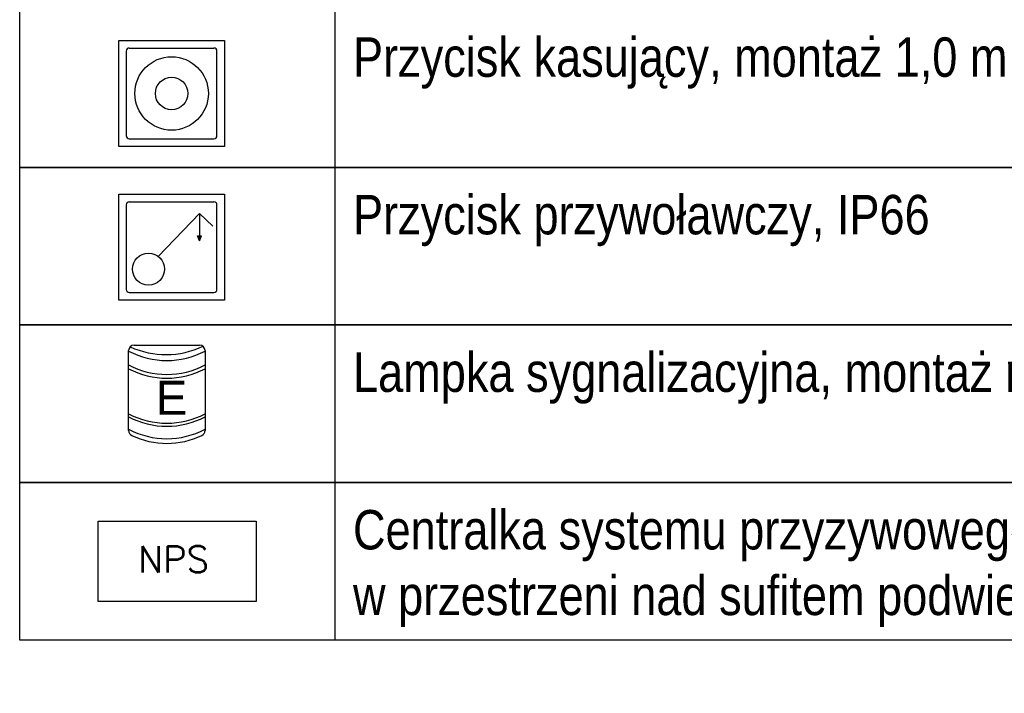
# Model space of a CAD drawing. Header units: metres. Extents: x 10441 to 19716, y -6570 to 1447.
# Tile 130 of 136: x 19096 to 19471, y -3671 to -3414. Entities that reach past the tile are written whole.
import ezdxf

# ---------------------------------------------------------------- set-up
doc = ezdxf.new("R2010")
doc.units = ezdxf.units.M
doc.header["$MEASUREMENT"] = 0
doc.layers.add('EB_gniazda', color=1, linetype='Continuous')
doc.layers.add('EB_opis', color=7, linetype='Continuous')
doc.layers.add('EB_NPS', color=5, linetype='Continuous', lineweight=5)
doc.styles.add('ARIAL', font='arial.ttf')
doc.styles.get("Standard").update_dxf_attribs({"font": 'txt.shx'})

# ---------------------------------------------------------------- blocks, each defined once
blk = doc.blocks.new('przywolanie')
at = {"layer": 'EB_NPS', "lineweight": 30}
blk.add_hatch(color=256, dxfattribs=at).paths.add_polyline_path([(-90212293.54, -54775368.29), (-90212292.76, -54775368.29), (-90212293.54, -54775370.15), (-90212294.32, -54775368.29)])
for p, q in [((-90212324.36, -54775392.78), (-90212324.36, -54775352.46)), ((-90212324.36, -54775352.46), (-90212284.04, -54775352.46)), ((-90212284.04, -54775352.46), (-90212284.04, -54775392.78)), ((-90212321.48, -54775356.49), (-90212321.48, -54775388.75)), ((-90212320.33, -54775355.34), (-90212288.07, -54775355.34)), ((-90212286.92, -54775388.75), (-90212286.92, -54775356.49)), ((-90212309.31, -54775376.11), (-90212293.54, -54775359.8)), ((-90212293.54, -54775359.8), (-90212288.51, -54775364.67)), ((-90212293.54, -54775359.8), (-90212293.54, -54775370.15)), ((-90212293.54, -54775370.15), (-90212294.32, -54775368.29)), ((-90212294.32, -54775368.29), (-90212293.54, -54775368.29)), ((-90212293.54, -54775368.29), (-90212292.76, -54775368.29)), ((-90212293.54, -54775370.15), (-90212292.76, -54775368.29)), ((-90212320.33, -54775389.9), (-90212288.07, -54775389.9)), ((-90212284.04, -54775392.78), (-90212324.36, -54775392.78))]:
    blk.add_line(p, q, dxfattribs=at)
blk.add_circle((-90212313, -54775380.97), 6.1, dxfattribs=at)
for centre, start, end in [((-90212320.33, -54775356.49), 90, 180), ((-90212288.07, -54775356.49), 0, 90), ((-90212320.33, -54775388.75), 180, 270), ((-90212288.07, -54775388.75), 270, 0)]:
    blk.add_arc(centre, 1.15, start, end, dxfattribs=at)
blk = doc.blocks.new('kasownik')
at = {"layer": 'EB_NPS', "lineweight": 30}
for p, q in [((-90212301.44, -54775449.67), (-90212301.44, -54775409.35)), ((-90212301.44, -54775409.35), (-90212261.12, -54775409.35)), ((-90212261.12, -54775409.35), (-90212261.12, -54775449.67)), ((-90212298.56, -54775413.38), (-90212298.56, -54775445.63)), ((-90212297.41, -54775412.23), (-90212265.15, -54775412.23)), ((-90212264, -54775445.63), (-90212264, -54775413.38)), ((-90212297.41, -54775446.79), (-90212265.15, -54775446.79)), ((-90212261.12, -54775449.67), (-90212301.44, -54775449.67))]:
    blk.add_line(p, q, dxfattribs=at)
for radius in [13.99, 6.18]:
    blk.add_circle((-90212281.28, -54775429.51), radius, dxfattribs=at)
for centre, start, end in [((-90212297.41, -54775413.38), 90, 180), ((-90212265.15, -54775413.38), 0, 90), ((-90212297.41, -54775445.63), 180, 270), ((-90212265.15, -54775445.63), 270, 0)]:
    blk.add_arc(centre, 1.15, start, end, dxfattribs=at)
blk = doc.blocks.new('lmppp')
at = {"layer": 'EB_NPS', "lineweight": 30}
for p, q in [((-90190565.61, -54780734.12), (-90190565.61, -54780673.26)), ((-90190561.46, -54780669.11), (-90190511.59, -54780669.11)), ((-90190507.45, -54780673.26), (-90190507.45, -54780734.12))]:
    blk.add_line(p, q, dxfattribs=at)
for centre, radius, start, end in [((-90190561.46, -54780673.26), 4.15, 90, 180), ((-90190536.53, -54780618.43), 62.35, 242.19724, 297.80276), ((-90190537.16, -54780611.39), 64.92, 245.20326, 295.60176), ((-90190511.59, -54780673.26), 4.15, 0, 90), ((-90190536.53, -54780628.97), 62.35, 242.19724, 297.80276), ((-90190536.53, -54780631.89), 62.35, 242.19724, 297.80276), ((-90190536.53, -54780666.21), 62.35, 242.19724, 297.80276), ((-90190536.53, -54780666.21), 62.35, 242.19724, 297.80276), ((-90190536.53, -54780668.52), 62.35, 242.19724, 297.80276), ((-90190536.53, -54780677.95), 62.35, 242.19724, 297.80276), ((-90190561.46, -54780734.12), 4.15, 180, 244.63347), ((-90190511.59, -54780734.12), 4.15, 295.36653, 0), ((-90190536.53, -54780681.53), 62.35, 244.63347, 295.36653)]:
    blk.add_arc(centre, radius, start, end, dxfattribs=at)
at = {"layer": 'EB_NPS', "lineweight": 30, "insert": (-90190545.01, -54780696.21), "char_height": 25.92, "width": 33.8374, "attachment_point": 1}
blk.add_mtext('{\\fArial|b0|i0|c238|p34;E}', dxfattribs=at)
blk = doc.blocks.new('opis tabela 55324266')
at = {"layer": 'EB_opis', "linetype": 'Continuous'}
for p, q in [((-89925443.82, -54747787.19), (-89925443.82, -54747727.19)), ((-89925443.82, -54747727.19), (-89925323.82, -54747727.19)), ((-89925323.82, -54747727.19), (-89925323.82, -54747787.19)), ((-89925323.82, -54747727.19), (-89924823.82, -54747727.19)), ((-89925323.82, -54747787.19), (-89925443.82, -54747787.19)), ((-89924823.82, -54747787.19), (-89925323.82, -54747787.19))]:
    blk.add_line(p, q, dxfattribs=at)
blk = doc.blocks.new('nps centrala')
at = {"layer": 'EB_NPS', "color": 5, "lineweight": 30}
blk.add_lwpolyline([(19259.22, -3724.89), (19319.45, -3724.89), (19319.45, -3755.51), (19259.22, -3755.51)], close=True, dxfattribs=at)
at = {"layer": 'EB_NPS', "linetype": 'Continuous', "lineweight": 30, "insert": (19274.44, -3734.41), "char_height": 10, "attachment_point": 1}
blk.add_mtext_dynamic_manual_height_columns('NPS', width=37.0625, gutter_width=0.5, heights=[0], dxfattribs=at)

msp = doc.modelspace()

# ---------------------------------------------------------------- block references
at = {"layer": 'EB_gniazda', "linetype": 'Continuous', "lineweight": 30}
msp.add_blockref('nps centrala', (-133.41, 119.92), dxfattribs=at)
at = {"layer": 'EB_NPS', "color": 0, "linetype": 'Continuous', "lineweight": 0}
for name, p in [('kasownik', (90231435.06, 54771987.4)), ('przywolanie', (90231457.98, 54771871.97))]:
    msp.add_blockref(name, p, dxfattribs=at)
at = {"layer": 'EB_NPS', "linetype": 'Continuous', "lineweight": -2, "xscale": 0.5, "yscale": 0.5, "zscale": 0.5}
msp.add_blockref('lmppp', (45114420.23, 27386796.57), dxfattribs=at)
at = {"layer": 'EB_opis', "linetype": 'Continuous'}
for p in [(89944539.74, 54744316.91), (89944539.74, 54744256.91), (89944539.74, 54744196.91), (89944539.74, 54744136.91)]:
    msp.add_blockref('opis tabela 55324266', p, dxfattribs=at)

# ---------------------------------------------------------------- texts
at = {"layer": 'EB_opis', "linetype": 'Continuous', "char_height": 15, "attachment_point": 1, "style": 'ARIAL'}
for s, insert in [('{\\fArial Narrow|b0|i0|c238|p39;\\C0;Przycisk kasujący, montaż 1,0 m}', (19222.86, -3420.76)), ('{\\fArial Narrow|b0|i0|c238|p39;\\C0;Przycisk przywoławczy, IP66}', (19222.86, -3480.76)), ('{\\fArial Narrow|b0|i0|c238|p39;\\C0;Lampka sygnalizacyjna, montaż nad drzwiami}', (19222.86, -3540.76)), ('{\\fArial Narrow|b0|i0|c238|p39;\\C0;Centralka systemu przyzywowego, instalować pod sufitem lub w przestrzeni nad sufitem podwieszanym}', (19222.86, -3600.76))]:
    msp.add_mtext_dynamic_manual_height_columns(s, width=484.3485, gutter_width=1, heights=[0], dxfattribs=dict(at, insert=insert))

doc.saveas('drawing.dxf')
